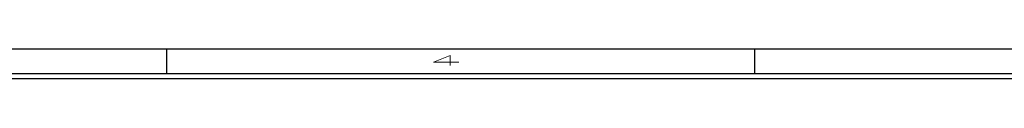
# Model space of a CAD drawing. Header units: inches. Extents: x -14.1 to 21.9, y -36.2 to -13.1.
# Tile 35 of 74: x -3.845 to 6.206, y -13.38 to -13.08. Entities that reach past the tile are written whole.
import ezdxf

# ---------------------------------------------------------------- set-up
doc = ezdxf.new("R2010")
doc.units = ezdxf.units.IN
doc.header["$LTSCALE"] = 0.5
doc.header["$MEASUREMENT"] = 0
doc.layers.add('SID-M-D', color=42, linetype='Continuous')
doc.layers.add('SID-M-S', color=105, linetype='Continuous')
doc.styles.add('R', font='ROMAND.SHX')

# ---------------------------------------------------------------- blocks, each defined once
blk = doc.blocks.new('*U27')
at = {"layer": 'SID-M-S'}
for p, q in [((0, 22.55), (-34, 22.55)), ((-23, 22.55), (-23, 22.3)), ((-17, 22.55), (-17, 22.3)), ((0, 22.3), (-34, 22.3)), ((0, 22.25), (-34, 22.25))]:
    blk.add_line(p, q, dxfattribs=at)
at = {"layer": 'SID-M-D', "style": 'R', "width": 4}
blk.add_text('4', height=0.1, dxfattribs=at).set_placement((-20.327, 22.386))

msp = doc.modelspace()

# ---------------------------------------------------------------- block references
at = {"layer": 'SID-M-D'}
msp.add_blockref('*U27', (20.65495, -35.63028), dxfattribs=at)

doc.saveas('drawing.dxf')
